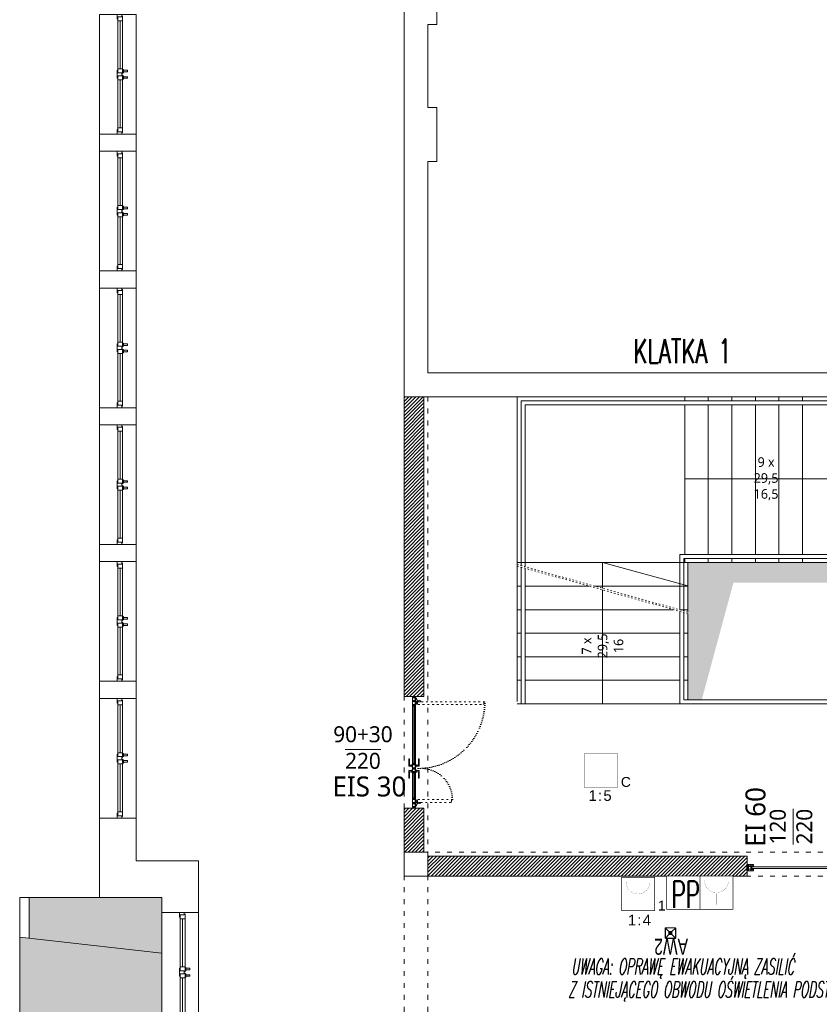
# Model space of a CAD drawing. Header units: millimetres. Extents: x 74561 to 128111, y -68197 to -28273.
# Tile 13 of 26: x 94681 to 96686, y -64758 to -62290. Entities that reach past the tile are written whole.
import ezdxf
from ezdxf.enums import TextEntityAlignment as Align

# ---------------------------------------------------------------- set-up
doc = ezdxf.new("R2010")
doc.units = ezdxf.units.MM
doc.set_wipeout_variables(frame=1)
doc.linetypes.add('ACAD_ISO03W100', pattern=[30, 12, -18])
doc.linetypes.add('ACAD_ISO07W100', pattern=[3, 0, -3])
doc.layers.get('0').update_dxf_attribs({"color": 251, "lineweight": 9})
for name, color, linetype, lineweight in [('A-stolarka.ART', 251, 'Continuous', 9), ('IE_LEGENDA', 7, 'Continuous', 13), ('IE_Oświetlenie awaryjne', 1, 'Continuous', 13), ('opis..KF', 251, 'Continuous', 9), ('SAP_elementy', 1, 'Continuous', 15), ('SchSec_adres_element', 1, 'Continuous', 15), ('SchSec_adres_grupy', 6, 'Continuous', 15), ('SchSec_adres_wejscia', 4, 'Continuous', 15), ('SchSec_centrala', 3, 'Continuous', 15), ('SchSec_opisy', 9, 'Continuous', 15), ('stolarka_arch', 251, 'Continuous', 9), ('wyp dach..KF', 251, 'Continuous', 9), ('wypełnienie 2', 251, 'Continuous', 9), ('ściana pro..KF', 251, 'Continuous', 9), ('ściany ist..KF', 251, 'Continuous', 9)]:
    doc.layers.add(name, color=color, linetype=linetype, lineweight=lineweight)
doc.styles.add('ARCH', font='segoeuil.ttf')
doc.styles.add('omega_simplex', font='simplex.shx')
doc.styles.add('Opisowy', font='arial.ttf')
doc.styles.add('SIMLPEX', font='simplex.shx')
doc.styles.add('SIMPLEX', font='simplex', dxfattribs={"width": 0.85})
doc.styles.get("Standard").update_dxf_attribs({"font": 'arial.ttf'})

# ---------------------------------------------------------------- blocks, each defined once
blk = doc.blocks.new('*U994')
at = {"layer": 'stolarka_arch', "lineweight": 0}
blk.add_lwpolyline([(0, 0), (150, 0), (150, -46), (0, -46)], close=True, dxfattribs=at)
at = {"layer": 'stolarka_arch'}
for points in [[(0, -22), (6, -22), (6, -23), (3, -23), (3, -28), (0, -28)], [(3, -23), (8, -23), (8, -29), (2, -29), (2, -28), (3, -28)], [(8, -26), (68, -26), (68, -23), (8, -23)], [(73, -23), (68, -23), (68, -29), (74, -29), (74, -28), (73, -28)], [(70, -22), (80, -22), (80, -23), (77, -23), (77, -28), (73, -28), (73, -23), (70, -23)], [(77, -23), (82, -23), (82, -29), (76, -29), (76, -28), (77, -28)], [(142, -26), (82, -26), (82, -23), (142, -23)], [(147, -23), (142, -23), (142, -29), (148, -29), (148, -28), (147, -28)], [(150, -22), (144, -22), (144, -23), (147, -23), (147, -28), (150, -28)], [(8, -26), (68, -26), (68, -29), (8, -29)], [(73, -30), (69, -30), (69, -29), (73, -29)], [(72, -35), (70, -35), (70, -30), (72, -30)], [(81, -30), (77, -30), (77, -29), (81, -29)], [(80, -35), (78, -35), (78, -30), (80, -30)], [(142, -26), (82, -26), (82, -29), (142, -29)]]:
    blk.add_lwpolyline(points, close=True, dxfattribs=at)
blk = doc.blocks.new('*U1075')
at = {"layer": 'stolarka_arch', "lineweight": 0}
blk.add_lwpolyline([(0, 0), (150, 0), (150, -46), (0, -46)], close=True, dxfattribs=at)
at = {"layer": 'stolarka_arch'}
for points in [[(0, -22), (6, -22), (6, -23), (3, -23), (3, -28), (0, -28)], [(3, -23), (8, -23), (8, -29), (2, -29), (2, -28), (3, -28)], [(8, -26), (68, -26), (68, -23), (8, -23)], [(73, -23), (68, -23), (68, -29), (74, -29), (74, -28), (73, -28)], [(70, -22), (80, -22), (80, -23), (77, -23), (77, -28), (73, -28), (73, -23), (70, -23)], [(77, -23), (82, -23), (82, -29), (76, -29), (76, -28), (77, -28)], [(142, -26), (82, -26), (82, -23), (142, -23)], [(147, -23), (142, -23), (142, -29), (148, -29), (148, -28), (147, -28)], [(150, -22), (144, -22), (144, -23), (147, -23), (147, -28), (150, -28)], [(8, -26), (68, -26), (68, -29), (8, -29)], [(73, -30), (69, -30), (69, -29), (73, -29)], [(72, -35), (70, -35), (70, -30), (72, -30)], [(81, -30), (77, -30), (77, -29), (81, -29)], [(80, -35), (78, -35), (78, -30), (80, -30)], [(142, -26), (82, -26), (82, -29), (142, -29)]]:
    blk.add_lwpolyline(points, close=True, dxfattribs=at)
blk = doc.blocks.new('*U1793')
at = {"layer": 'A-stolarka.ART'}
for p, q in [((0, 0), (0, 8)), ((120, 0), (120, 8))]:
    blk.add_line(p, q, dxfattribs=at)
for points in [[(1.7, 5.5), (1.7, 5.7), (4.8, 5.7), (4.8, 5.5), (5, 5.5), (5, 5.7), (5.5, 5.7), (5.5, 5.9), (5, 5.9), (5, 7.8), (5.5, 7.8), (5.5, 8), (1, 8), (1, 7.8), (1.5, 7.8), (1.5, 5.9), (1, 5.9), (1, 5.7), (1.5, 5.7), (1.5, 5.5)], [(1.7, 2.5), (1.7, 2.3), (4.8, 2.3), (4.8, 2.5), (5, 2.5), (5, 2.3), (5.5, 2.3), (5.5, 2.1), (5, 2.1), (5, 0.2), (5.5, 0.2), (5.5, 0), (1, 0), (1, 0.2), (1.5, 0.2), (1.5, 2.1), (1, 2.1), (1, 2.3), (1.5, 2.3), (1.5, 2.5)], [(1.9, 5.7), (1.9, 5.3), (1.7, 5.3), (1.7, 2.7), (1.9, 2.7), (1.9, 2.3), (1.7, 2.3), (1.7, 2.5), (1.5, 2.5), (1.5, 5.5), (1.7, 5.5), (1.7, 5.7)], [(1.7, 5.9), (4.8, 5.9), (4.8, 7.8), (1.7, 7.8)], [(1.7, 2.1), (4.8, 2.1), (4.8, 0.2), (1.7, 0.2)], [(4.6, 5.7), (4.6, 5.3), (4.8, 5.3), (4.8, 2.7), (4.6, 2.7), (4.6, 2.3), (4.8, 2.3), (4.8, 2.5), (5, 2.5), (5, 5.5), (4.8, 5.5), (4.8, 5.7)], [(5, 6.1), (5, 5.9), (7, 5.9), (7, 5.5), (8, 5.5), (8, 8), (5.5, 8), (5.5, 7.7), (5, 7.7), (5, 7.5), (5.7, 7.5), (5.7, 7.8), (7.8, 7.8), (7.8, 5.7), (7.2, 5.7), (7.2, 6.1)], [(5, 1.9), (5, 2.1), (7, 2.1), (7, 2.5), (8, 2.5), (8, 0), (5.5, 0), (5.5, 0.3), (5, 0.3), (5, 0.5), (5.7, 0.5), (5.7, 0.2), (7.8, 0.2), (7.8, 2.3), (7.2, 2.3), (7.2, 1.9)], [(6, 5), (114, 5), (114, 3), (6, 3)], [(115, 6.1), (115, 5.9), (113, 5.9), (113, 5.5), (112, 5.5), (112, 8), (114.5, 8), (114.5, 7.7), (115, 7.7), (115, 7.5), (114.3, 7.5), (114.3, 7.8), (112.2, 7.8), (112.2, 5.7), (112.8, 5.7), (112.8, 6.1)], [(115, 1.9), (115, 2.1), (113, 2.1), (113, 2.5), (112, 2.5), (112, 0), (114.5, 0), (114.5, 0.3), (115, 0.3), (115, 0.5), (114.3, 0.5), (114.3, 0.2), (112.2, 0.2), (112.2, 2.3), (112.8, 2.3), (112.8, 1.9)], [(118.3, 5.5), (118.3, 5.7), (115.2, 5.7), (115.2, 5.5), (115, 5.5), (115, 5.7), (114.5, 5.7), (114.5, 5.9), (115, 5.9), (115, 7.8), (114.5, 7.8), (114.5, 8), (119, 8), (119, 7.8), (118.5, 7.8), (118.5, 5.9), (119, 5.9), (119, 5.7), (118.5, 5.7), (118.5, 5.5)], [(118.3, 2.5), (118.3, 2.3), (115.2, 2.3), (115.2, 2.5), (115, 2.5), (115, 2.3), (114.5, 2.3), (114.5, 2.1), (115, 2.1), (115, 0.2), (114.5, 0.2), (114.5, 0), (119, 0), (119, 0.2), (118.5, 0.2), (118.5, 2.1), (119, 2.1), (119, 2.3), (118.5, 2.3), (118.5, 2.5)], [(115.4, 5.7), (115.4, 5.3), (115.2, 5.3), (115.2, 2.7), (115.4, 2.7), (115.4, 2.3), (115.2, 2.3), (115.2, 2.5), (115, 2.5), (115, 5.5), (115.2, 5.5), (115.2, 5.7)], [(118.3, 5.9), (115.2, 5.9), (115.2, 7.8), (118.3, 7.8)], [(118.3, 2.1), (115.2, 2.1), (115.2, 0.2), (118.3, 0.2)], [(118.1, 5.7), (118.1, 5.3), (118.3, 5.3), (118.3, 2.7), (118.1, 2.7), (118.1, 2.3), (118.3, 2.3), (118.3, 2.5), (118.5, 2.5), (118.5, 5.5), (118.3, 5.5), (118.3, 5.7)]]:
    blk.add_lwpolyline(points, close=True, dxfattribs=at)
blk = doc.blocks.new('*U1792')
at = {"layer": 'A-stolarka.ART'}
for p, q in [((0, -4.5), (0, 0)), ((175, -4.5), (175, 0)), ((106.1, -1.6), (14.1, -1.6)), ((160.9, -1.6), (119.9, -1.6))]:
    blk.add_line(p, q, dxfattribs=at)
at = {"layer": 'A-stolarka.ART', "lineweight": 0}
for p, q in [((105.1, -4.5), (15.1, -4.5)), ((15.3, 0), (104.8, 0)), ((159.9, -4.5), (120.9, -4.5)), ((121.2, 0), (159.7, 0))]:
    blk.add_line(p, q, dxfattribs=at)
at = {"layer": 'A-stolarka.ART', "color": 250, "linetype": 'ACAD_ISO03W100', "lineweight": 0, "ltscale": 0.25, "true_color": 0x323232}
for points in [[(12.5, 107.8), (11.7, 107.8), (11.7, 108.7), (11.5, 108.7), (11.5, 108.3), (8.2, 108.3), (8.2, 108.8), (8.5, 108.8), (8.5, 109), (8.2, 109), (8.2, 109.6), (8.5, 109.6), (8.5, 109.8), (8, 109.8), (8, 1.9), (8.5, 1.9), (8.5, 2.1), (8.2, 2.1), (8.2, 2.8), (8.5, 2.8), (8.5, 3), (8.2, 3), (8.2, 3.5), (11.5, 3.5), (11.5, 3.1), (11.7, 3.1), (11.7, 4), (12.5, 4)], [(167, 56.3), (167, 1.9), (166.5, 1.9), (166.5, 2.1), (166.8, 2.1), (166.8, 2.8), (166.5, 2.8), (166.5, 3), (166.8, 3), (166.8, 3.5), (163.5, 3.5), (163.5, 3.1), (163.3, 3.1), (163.3, 4), (162.5, 4), (162.5, 58.4), (163, 58.4), (163, 58.2), (162.7, 58.2), (162.7, 57.6), (163, 57.6), (163, 57.4), (162.7, 57.4), (162.7, 56.8), (166, 56.8), (166, 57.2), (166.2, 57.2), (166.2, 56.3)]]:
    blk.add_lwpolyline(points, close=True, dxfattribs=at)
at = {"layer": 'A-stolarka.ART'}
for points in [[(6.5, -0.8), (5.6, -0.8), (5.6, 0), (1, 0), (1, -0.2), (1.5, -0.2), (1.5, -2), (1, -2), (1, -2.6), (1.5, -2.6), (1.5, -4.3), (1, -4.3), (1, -4.5), (7.6, -4.5), (7.6, -4), (7.4, -4), (7.4, -4.3), (6.8, -4.3), (6.8, -4), (6.6, -4), (6.6, -4.3), (6.1, -4.3), (6.1, -1), (6.5, -1)], [(15.3, 0), (6, 0), (6, -0.5), (6.2, -0.5), (6.2, -0.2), (6.8, -0.2), (6.8, -0.5), (7.1, -0.5), (7.1, -0.2), (7.6, -0.2), (7.6, -3.5), (7.2, -3.5), (7.2, -3.7), (8.1, -3.7), (8.1, -4.5), (13.2, -4.5), (13.2, -4.3), (12.8, -4.3), (12.8, -2.6), (13.2, -2.6), (13.2, -2), (12.8, -2), (12.8, -0.2), (14.3, -0.2), (14.3, -0.5), (14.5, -0.5), (14.5, -0.2), (15.1, -0.2), (15.1, -0.5), (15.3, -0.5)], [(104.8, 0), (114.1, 0), (114.1, -0.5), (113.9, -0.5), (113.9, -0.2), (113.3, -0.2), (113.3, -0.5), (113.1, -0.5), (113.1, -0.2), (112.5, -0.2), (112.5, -3.5), (112.9, -3.5), (112.9, -3.7), (112, -3.7), (112, -4.5), (106.9, -4.5), (106.9, -4.3), (107.4, -4.3), (107.4, -2.6), (106.9, -2.6), (106.9, -2), (107.4, -2), (107.4, -0.2), (105.8, -0.2), (105.8, -0.5), (105.6, -0.5), (105.6, -0.2), (105, -0.2), (105, -0.5), (104.8, -0.5)], [(121.2, 0), (121.2, -0.5), (121, -0.5), (121, -0.2), (120.4, -0.2), (120.4, -0.5), (120.2, -0.5), (120.2, -0.2), (118.6, -0.2), (118.6, -2), (119.1, -2), (119.1, -2.6), (118.6, -2.6), (118.6, -4.3), (119.1, -4.3), (119.1, -4.5), (112.5, -4.5), (112.5, -4), (112.7, -4), (112.7, -4.3), (113.3, -4.3), (113.3, -4), (113.5, -4), (113.5, -4.3), (114.1, -4.3), (114.1, -1), (113.7, -1), (113.7, -0.8), (114.6, -0.8), (114.6, 0)], [(159.7, 0), (168.9, 0), (168.9, -0.5), (168.8, -0.5), (168.8, -0.2), (168.1, -0.2), (168.1, -0.5), (167.9, -0.5), (167.9, -0.2), (167.4, -0.2), (167.4, -3.5), (167.8, -3.5), (167.8, -3.7), (166.9, -3.7), (166.9, -4.5), (161.8, -4.5), (161.8, -4.3), (162.2, -4.3), (162.2, -2.6), (161.8, -2.6), (161.8, -2), (162.2, -2), (162.2, -0.2), (160.7, -0.2), (160.7, -0.5), (160.5, -0.5), (160.5, -0.2), (159.9, -0.2), (159.9, -0.5), (159.7, -0.5)], [(168.5, -0.8), (169.4, -0.8), (169.4, 0), (174, 0), (174, -0.2), (173.5, -0.2), (173.5, -2), (174, -2), (174, -2.6), (173.5, -2.6), (173.5, -4.3), (174, -4.3), (174, -4.5), (167.4, -4.5), (167.4, -4), (167.6, -4), (167.6, -4.3), (168.1, -4.3), (168.1, -4), (168.4, -4), (168.4, -4.3), (168.9, -4.3), (168.9, -1), (168.5, -1)], [(5.9, -1), (5.4, -1), (5.4, -0.2), (1.7, -0.2), (1.7, -2.2), (1.2, -2.2), (1.2, -2.4), (1.7, -2.4), (1.7, -4.3), (5.9, -4.3)], [(12.6, -0.2), (7.8, -0.2), (7.8, -3.5), (8.3, -3.5), (8.3, -4.3), (12.6, -4.3), (12.6, -2.4), (13.1, -2.4), (13.1, -2.2), (12.6, -2.2)], [(13, -4.3), (13.2, -4.3), (13.2, -4.5), (15.1, -4.5), (15.1, -2.6), (13, -2.6), (13, -2.8), (14.9, -2.8), (14.9, -4.3), (13.4, -4.3), (13.4, -4.1), (13, -4.1)], [(106.1, -0.8), (14.1, -0.8), (14.1, -2.3), (106.1, -2.3)], [(107.1, -4.3), (106.9, -4.3), (106.9, -4.5), (105.1, -4.5), (105.1, -2.6), (107.1, -2.6), (107.1, -2.8), (105.3, -2.8), (105.3, -4.3), (106.7, -4.3), (106.7, -4.1), (107.1, -4.1)], [(107.6, -0.2), (112.3, -0.2), (112.3, -3.5), (111.8, -3.5), (111.8, -4.3), (107.6, -4.3), (107.6, -2.4), (107.1, -2.4), (107.1, -2.2), (107.6, -2.2)], [(114.3, -1), (114.8, -1), (114.8, -0.2), (118.4, -0.2), (118.4, -2.2), (118.9, -2.2), (118.9, -2.4), (118.4, -2.4), (118.4, -4.3), (114.3, -4.3)], [(118.9, -4.3), (119.1, -4.3), (119.1, -4.5), (120.9, -4.5), (120.9, -2.6), (118.9, -2.6), (118.9, -2.8), (120.8, -2.8), (120.8, -4.3), (119.3, -4.3), (119.3, -4.1), (118.9, -4.1)], [(160.9, -0.8), (119.9, -0.8), (119.9, -2.3), (160.9, -2.3)], [(162, -4.3), (161.8, -4.3), (161.8, -4.5), (159.9, -4.5), (159.9, -2.6), (162, -2.6), (162, -2.8), (160.1, -2.8), (160.1, -4.3), (161.6, -4.3), (161.6, -4.1), (162, -4.1)], [(162.4, -0.2), (167.2, -0.2), (167.2, -3.5), (166.7, -3.5), (166.7, -4.3), (162.4, -4.3), (162.4, -2.4), (161.9, -2.4), (161.9, -2.2), (162.4, -2.2)], [(169.1, -1), (169.6, -1), (169.6, -0.2), (173.3, -0.2), (173.3, -2.2), (173.8, -2.2), (173.8, -2.4), (173.3, -2.4), (173.3, -4.3), (169.1, -4.3)]]:
    blk.add_lwpolyline(points, close=True, dxfattribs=at)
at = {"layer": 'A-stolarka.ART', "lineweight": 0}
for points in [[(5.9, 0.5), (5.1, 0.5, 0.43839), (4.8, 0.3), (4.8, 0), (2.3, 0), (2.3, 0.9, -0.320305), (3, 1.9), (4.6, 2.5)], [(7.5, 2.5), (11.2, 1.8, -0.364335), (12, 0.8), (12, 0), (8.5, 0), (8.5, 0.4, 0.43839), (8.3, 0.6), (6.2, 0.5)], [(167.5, 2.5), (163.8, 1.8, 0.364335), (163, 0.8), (163, 0), (166.5, 0), (166.5, 0.4, -0.43839), (166.7, 0.6), (168.8, 0.5)], [(169.1, 0.5), (169.9, 0.5, -0.43839), (170.2, 0.3), (170.2, 0), (172.7, 0), (172.7, 0.9, 0.320305), (172, 1.9), (170.4, 2.5)]]:
    blk.add_lwpolyline(points, format="xyb", dxfattribs=at)
at = {"layer": 'A-stolarka.ART', "color": 250, "linetype": 'ACAD_ISO03W100', "lineweight": 0, "ltscale": 0.25, "true_color": 0x323232}
for points in [[(5.5, 3.4), (6.2, 7.1, -0.364335), (7.2, 7.9), (8, 7.9), (8, 4.4), (7.6, 4.4, 0.43839), (7.4, 4.2), (7.5, 2.1)], [(169.5, 3.4), (168.8, 7.1, 0.364335), (167.8, 7.9), (167, 7.9), (167, 4.4), (167.4, 4.4, -0.43839), (167.6, 4.2), (167.5, 2.1)]]:
    blk.add_lwpolyline(points, format="xyb", dxfattribs=at)
at = {"layer": 'A-stolarka.ART', "lineweight": 0}
for points in [[(110, 1), (110, 6), (98, 6), (98, 5), (108, 5), (108, 1)], [(111, 1), (107, 1), (107, 0), (111, 0)], [(115.6, 1), (119.6, 1), (119.6, 0), (115.6, 0)], [(116.6, 1), (116.6, 6), (128.6, 6), (128.6, 5), (118.6, 5), (118.6, 1)], [(110, -5.5), (110, -10.5), (98, -10.5), (98, -9.5), (108, -9.5), (108, -5.5)], [(111, -5.5), (107, -5.5), (107, -4.5), (111, -4.5)], [(115.6, -5.5), (119.6, -5.5), (119.6, -4.5), (115.6, -4.5)], [(116.6, -5.5), (116.6, -10.5), (128.6, -10.5), (128.6, -9.5), (118.6, -9.5), (118.6, -5.5)]]:
    blk.add_lwpolyline(points, close=True, dxfattribs=at)
for centre in [(6, 1.9), (168.9, 1.9)]:
    blk.add_circle(centre, 1.5, dxfattribs=at)
at = {"layer": 'A-stolarka.ART', "color": 250, "linetype": 'ACAD_ISO07W100', "lineweight": 0, "true_color": 0x323232}
for centre, radius, start, end in [((8, 4.5), 105.3, 0, 90), ((162.5, 9.2), 49.2, 90, 180)]:
    blk.add_arc(centre, radius, start, end, dxfattribs=at)
blk = doc.blocks.new('*U1899')
at = {"const_width": 1}
blk.add_lwpolyline([(-25, -25), (-25, 25), (25, 25), (25, -25)], close=True, dxfattribs=at)
at = {"const_width": 0.2}
blk.add_lwpolyline([(-8, 18), (-15.5, 4.5, 0.572988), (-12.9, 0), (-3, 0, -0.572988), (-0.4, -4.5), (-8, -18)], format="xyb", dxfattribs=at)
blk.add_lwpolyline([(8, -8), (8, 18), (8, 11), (4.4, 11), (11.6, 11)], dxfattribs=at)
blk.add_lwpolyline([(3, -13), (3, -13, -0.414214), (8, -8), (8, -8, -0.414214), (13, -13), (13, -13, -0.414214), (8, -18), (8, -18, -0.414214)], format="xyb", close=True, dxfattribs=at)
at = {"layer": 'SchSec_adres_element', "insert": (-1.4, -37.9), "char_height": 16, "width": 17.797, "attachment_point": 5}
blk.add_mtext('\\pxqc;:', dxfattribs=at)
at = {"layer": 'SchSec_adres_element', "transparency": 33554687, "flags": 8}
blk.add_attdef('PETLA', text='', height=16, dxfattribs=at).set_placement((-6.4, -37.9), align=Align.MIDDLE_RIGHT)
blk.add_attdef('ELEM', text='', height=16, dxfattribs=at).set_placement((3.6, -37.9), align=Align.MIDDLE_LEFT)
at = {"layer": 'SchSec_adres_grupy', "flags": 8}
blk.add_attdef('ADRES', text='', height=16, dxfattribs=at).set_placement((0, 29), align=Align.CENTER)
at = {"layer": 'SchSec_centrala', "flags": 8}
blk.add_attdef('CSP', text='', height=16, dxfattribs=at).set_placement((-0.7, -90.7), align=Align.CENTER)
blk.add_wipeout([(-25, -25), (-25, 25), (25, 25), (25, -25)])
at = {"insert": (30, -25), "char_height": 15, "width": 19.244, "attachment_point": 7}
blk.add_mtext('\\pxql;C', dxfattribs=at)
at = {"layer": 'SchSec_opisy', "flags": 8}
for tag, p in [('OP_1', (-29, 17)), ('OP_2', (-29, 0)), ('OP_3', (-29, -17))]:
    blk.add_attdef(tag, text='', height=16, dxfattribs=at).set_placement(p, align=Align.MIDDLE_RIGHT)
blk = doc.blocks.new('*U1900')
at = {"layer": 'SchSec_adres_element', "insert": (2, -39.4), "char_height": 16, "width": 17.797, "attachment_point": 5}
blk.add_mtext('\\pxqc;:', dxfattribs=at)
at = {"layer": 'SchSec_adres_element', "transparency": 33554687, "flags": 8}
blk.add_attdef('PETLA', text='', height=16, dxfattribs=at).set_placement((-3, -39.4), align=Align.MIDDLE_RIGHT)
at = {"layer": 'SchSec_centrala', "flags": 8}
blk.add_attdef('CSP', text='', height=16, dxfattribs=at).set_placement((-0.7, -90.7), align=Align.CENTER)
blk.add_wipeout([(-25, -25), (-25, 25), (25, 25), (25, -25)])
at = {"const_width": 1}
blk.add_lwpolyline([(-25, -25), (-25, 25), (25, 25), (25, -25)], close=True, dxfattribs=at)
at = {"const_width": 0.2}
blk.add_lwpolyline([(-18, 18), (-18, 18, 0.414214), (0, 0), (0, 0), (0, -18), (0, 0), (0, 0, 0.414214), (18, 18), (18, 18)], format="xyb", dxfattribs=at)
at = {"insert": (30, -25), "char_height": 15, "width": 19.244, "attachment_point": 7}
blk.add_mtext('\\pxql;1', dxfattribs=at)
at = {"layer": 'SchSec_adres_element', "transparency": 33554687, "flags": 8}
blk.add_attdef('ELEM', text='', height=16, dxfattribs=at).set_placement((7, -39.4), align=Align.MIDDLE_LEFT)
at = {"layer": 'SchSec_adres_grupy', "flags": 8}
blk.add_attdef('ADRES', text='', height=16, dxfattribs=at).set_placement((0, 29), align=Align.CENTER)
at = {"layer": 'SchSec_adres_wejscia', "flags": 8}
blk.add_attdef('WEJ_1', text='', height=16, dxfattribs=at).set_placement((0, 29), align=Align.CENTER)
at = {"layer": 'SchSec_opisy', "flags": 8}
for tag, p in [('OP_1', (-29, 17)), ('OP_2', (-29, 0)), ('OP_3', (-29, -17))]:
    blk.add_attdef(tag, text='', height=16, dxfattribs=at).set_placement(p, align=Align.MIDDLE_RIGHT)
blk = doc.blocks.new('przycisk')
blk.add_wipeout([(-12.39, -1.62), (-15.64, 23.17), (9.15, 26.41), (12.39, 1.62)]).dxf.layer = 'SAP_elementy'
at = {"layer": 'SAP_elementy', "const_width": 0.5}
blk.add_lwpolyline([(-12.39, -1.62), (-15.64, 23.17), (9.15, 26.41), (12.39, 1.62)], close=True, dxfattribs=at)
at = {"layer": 'SAP_elementy', "const_width": 0.1}
blk.add_lwpolyline([(-11.71, 20.15), (-11.71, 20.15, 0.414214), (-1.62, 12.39), (-1.62, 12.39), (-0.45, 3.47), (-1.62, 12.39), (-1.62, 12.39, 0.414214), (6.13, 22.49), (6.13, 22.49)], format="xyb", dxfattribs=at)
blk = doc.blocks.new('PRZYCISK P')
at = {"color": 0}
blk.add_wipeout([(-12.5, 0), (-12.5, 25), (12.5, 25), (12.5, 0)], dxfattribs=at)
at = {"color": 0, "const_width": 0.5}
blk.add_lwpolyline([(-12.5, 0), (-12.5, 25), (12.5, 25), (12.5, 0)], close=True, dxfattribs=at)
at = {"color": 0, "style": 'SIMPLEX', "width": 0.6}
blk.add_text('PP', height=20, dxfattribs=at).set_placement((-8.98, 1.07))
blk = doc.blocks.new('Oprawa AW2')
at = {"layer": 'IE_Oświetlenie awaryjne'}
h = blk.add_hatch(color=0, dxfattribs=at)
h.dxf.hatch_style = 1
h.paths.add_polyline_path([(1, 6.6, 1), (-1, 6.6, 1)])
h = blk.add_hatch(color=0, dxfattribs=at)
h.dxf.hatch_style = 1
h.paths.add_polyline_path([(1.4, 8), (1.3, 8), (1.3, 7.8), (1.4, 7.8)])
h = blk.add_hatch(color=0, dxfattribs=at)
h.dxf.hatch_style = 1
h.paths.add_polyline_path([(1.4, 7.8), (1.3, 7.8), (1.3, 7.6), (1.4, 7.6)])
at = {"layer": 'IE_Oświetlenie awaryjne', "color": 0}
for points in [[(-6.1, 13.2), (6.1, 13.2, -0.414214), (6.6, 12.7), (6.6, 0.5, -0.414214), (6.1, 0), (-6.1, 0, -0.414214), (-6.6, 0.5), (-6.6, 12.7, -0.414214)], [(-6.1, 12.9), (6.1, 12.9, -0.414214), (6.3, 12.7), (6.3, 0.5, -0.414214), (6.1, 0.2), (-6.1, 0.2, -0.414214), (-6.4, 0.5), (-6.4, 12.7, -0.414214)]]:
    blk.add_lwpolyline(points, format="xyb", close=True, dxfattribs=at)
for points in [[(-6.3, 12.9), (-1.8, 8.4)], [(1.8, 8.4), (6.3, 12.9)], [(-1.8, 4.8), (-6.3, 0.3)], [(1.3, 7.8), (1.4, 7.8)], [(1.8, 4.8), (6.3, 0.3)]]:
    blk.add_lwpolyline(points, dxfattribs=at)
for points in [[(-1.8, 4.8), (-1.8, 8.4), (1.8, 8.4), (1.8, 4.8)], [(-1.6, 5), (-1.6, 8.1), (1.5, 8.1), (1.5, 5)], [(1.3, 8), (1.3, 7.6), (1.4, 7.6), (1.4, 8)]]:
    blk.add_lwpolyline(points, close=True, dxfattribs=at)
blk.add_circle((0, 6.6), 1, dxfattribs=at)
at = {"layer": 'IE_Oświetlenie awaryjne', "color": 0, "insert": (-22.1, 33.8), "char_height": 20, "width": 20.191, "attachment_point": 1, "style": 'Opisowy'}
blk.add_mtext('{\\W0.7;AW2}', dxfattribs=at)

msp = doc.modelspace()

# ---------------------------------------------------------------- hatches: boundary and pattern name
at = {"layer": 'wyp dach..KF', "lineweight": 5, "true_color": 0xc8c8c8, "transparency": 33554559}
h = msp.add_hatch(color=9, dxfattribs=at)
h.dxf.hatch_style = 1
h.paths.add_polyline_path([(96832.8, -63650.9), (96356.8, -63650.9), (96356.8, -63995), (96391.4, -63995), (96470.9, -63701), (96844.8, -63701), (96844.8, -63650.9)])
h = msp.add_hatch(color=9, dxfattribs=at)
h.dxf.hatch_style = 1
h.paths.add_polyline_path([(95037.7, -64629.9), (94681.1, -64589.9), (94681.1, -64968), (95037.7, -64967)])
h.paths.add_polyline_path([(95037.7, -64491), (94705.1, -64491), (94705.1, -64592.6), (95037.7, -64629.9)])
at = {"layer": 'wypełnienie 2', "linetype": 'ByBlock', "transparency": 33554595}
h = msp.add_hatch(dxfattribs=at)
h.set_pattern_fill('ANSI31', color=256, scale=2)
h.set_pattern_definition([(45, (-94705.059, 65444.994), (-4.49012806, 4.49012806), [])])
h.paths.add_polyline_path([(95644.8, -63235), (95694.8, -63235), (95694.8, -63987), (95644.8, -63987)])
h.paths.add_polyline_path([(95644.8, -64267), (95694.8, -64267), (95694.8, -64377), (95644.8, -64377)])
h = msp.add_hatch(dxfattribs=at)
h.set_pattern_fill('ANSI31', color=256, scale=2)
h.set_pattern_definition([(45, (-67610.3725, 65444.994), (-4.49012806, 4.49012806), [])])
h.paths.add_polyline_path([(96505, -64437), (95704.8, -64437), (95704.8, -64387), (96505, -64387)])

# ---------------------------------------------------------------- linework, layer by layer
at = {"linetype": 'ACAD_ISO03W100'}
for p, q in [((95644.8, -63235), (95644.8, -65479)), ((95704.8, -63235), (95704.8, -65479)), ((97264.8, -64377), (95704.8, -64377)), ((97264.8, -64437), (95704.8, -64437))]:
    msp.add_line(p, q, dxfattribs=at)
at = {"linetype": 'ACAD_ISO03W100', "ltscale": 0.3}
for p, q in [((95940.6, -63659), (95928.8, -63655.7)), ((95940.6, -63663), (95928.8, -63659.7)), ((96356.8, -63775), (95940.6, -63659)), ((96356.8, -63779), (95940.6, -63663))]:
    msp.add_line(p, q, dxfattribs=at)
for p, q in [((96854.8, -63995), (96346.8, -63995)), ((96864.8, -64005), (96346.8, -64005))]:
    msp.add_line(p, q)
for points in [[(95928.8, -63999), (95928.8, -63235), (97264.8, -63235), (97264.8, -63999)], [(95938.8, -63658.5), (95938.8, -63245), (97254.8, -63245), (97254.8, -64005)], [(95948.8, -63661.3), (95948.8, -63255), (97244.8, -63255), (97244.8, -64005)], [(96336.8, -63769.4), (96336.8, -63631), (96864.8, -63631), (96864.8, -64005)], [(96346.8, -63772.2), (96346.8, -63641), (96854.8, -63641), (96854.8, -63995)], [(95938.8, -64005), (95938.8, -63662.5)], [(95948.8, -64005), (95948.8, -63665.3)], [(96356.8, -63775), (96356.8, -63651), (96844.8, -63651), (96844.8, -63995)], [(95928.8, -63710), (95938.8, -63710)], [(95948.8, -63710), (96109.2, -63710)], [(96142.8, -64005), (96142.8, -63719.3)], [(95928.8, -63769), (95938.8, -63769)], [(95948.8, -63769), (96320.9, -63769)], [(96335.2, -63769), (96356.8, -63769)], [(96336.8, -64005), (96336.8, -63773.4)], [(96346.8, -63995), (96346.8, -63776.2)], [(96356.8, -63995), (96356.8, -63779)], [(95928.8, -63828), (95938.8, -63828)], [(95948.8, -63828), (96336.8, -63828)], [(96346.8, -63828), (96356.8, -63828)], [(95928.8, -63887), (95938.8, -63887)], [(95948.8, -63887), (96336.8, -63887)], [(96346.8, -63887), (96356.8, -63887)], [(95928.8, -63946), (95938.8, -63946)], [(95948.8, -63946), (96336.8, -63946)], [(96346.8, -63946), (96356.8, -63946)], [(95928.8, -64005), (96356.8, -64005)]]:
    msp.add_lwpolyline(points)
at = {"color": 252, "true_color": 0x919191}
for points in [[(96348.8, -63245), (96348.8, -63235)], [(96407.8, -63245), (96407.8, -63235)], [(96466.8, -63245), (96466.8, -63235)], [(96525.8, -63245), (96525.8, -63235)], [(96584.8, -63245), (96584.8, -63235)], [(96643.8, -63245), (96643.8, -63235)], [(96348.8, -63631), (96348.8, -63255)], [(96407.8, -63631), (96407.8, -63255)], [(96466.8, -63631), (96466.8, -63255)], [(96525.8, -63631), (96525.8, -63255)], [(96584.8, -63631), (96584.8, -63255)], [(96643.8, -63631), (96643.8, -63255)], [(96348.8, -63441), (96820.8, -63441), (96767.4, -63631)], [(96348.8, -63651), (96348.8, -63641)], [(96407.8, -63651), (96407.8, -63641)], [(96466.8, -63651), (96466.8, -63641)], [(96525.8, -63651), (96525.8, -63641)], [(96584.8, -63651), (96584.8, -63641)], [(96643.8, -63651), (96643.8, -63641)], [(95928.8, -63651), (96356.8, -63651)], [(96142.8, -63715.3), (96142.8, -63651), (96356.8, -63709)], [(96123.6, -63710), (96356.8, -63710)]]:
    msp.add_lwpolyline(points, dxfattribs=at)
at = {"layer": 'A-stolarka.ART'}
msp.add_lwpolyline([(95673.3, -64264.9), (95666.2, -64264.9), (95666.2, -64267), (95673.3, -64267)], close=True, dxfattribs=at)
at = {"layer": 'ściana pro..KF', "lineweight": 9}
for p, q in [((94705.1, -64491), (94705.1, -64592.6)), ((94681.1, -64589.9), (95037.7, -64629.9))]:
    msp.add_line(p, q, dxfattribs=at)
at = {"layer": 'ściana pro..KF', "linetype": 'ByBlock'}
msp.add_lwpolyline([(95644.8, -63235), (95644.8, -63987), (95694.8, -63987), (95694.8, -63235), (95644.8, -63235)], dxfattribs=at)
for points in [[(95694.8, -64377), (95644.8, -64377), (95644.8, -64267), (95694.8, -64267)], [(96505, -64437), (95704.8, -64437), (95704.8, -64387), (96505, -64387)]]:
    msp.add_lwpolyline(points, close=True, dxfattribs=at)
at = {"layer": 'ściana pro..KF', "lineweight": 9}
msp.add_lwpolyline([(94881.1, -64491), (94681.1, -64491), (94681.1, -65445), (95037.6, -65445)], dxfattribs=at)
at = {"layer": 'ściany ist..KF', "linetype": 'ByBlock'}
for points in [[(95704.8, -61932), (95644.8, -61932), (95644.8, -63235), (96952.9, -63235), (96952.9, -63143), (96933.1, -63143), (96933.1, -63038.8), (96841.1, -63038.8), (96841.1, -63175), (95704.8, -63175), (95704.8, -62645.5), (95726.8, -62645.5), (95726.8, -62509.5), (95704.8, -62509.5), (95704.8, -62301.5), (95726.8, -62301.5), (95726.8, -61995.5), (95704.8, -61995.5), (95704.8, -61932), (95644.8, -61932)], [(95037.7, -64528.2), (95037.7, -64491), (94881.1, -64491), (94881.1, -64291.5), (94973.1, -64291.5), (94973.1, -64399), (95129.7, -64399), (95129.7, -64528.2), (95037.7, -64528.2)]]:
    msp.add_lwpolyline(points, dxfattribs=at)
for points in [[(94881.1, -62619.7), (94973.1, -62619.7), (94973.1, -62576.7), (94881.1, -62576.7)], [(94881.1, -62962.6), (94973.1, -62962.6), (94973.1, -62919.7), (94881.1, -62919.7)], [(94881.1, -63305.6), (94973.1, -63305.6), (94973.1, -63262.6), (94881.1, -63262.6)], [(94881.1, -63648.5), (94973.1, -63648.5), (94973.1, -63605.6), (94881.1, -63605.6)], [(94881.1, -63991.5), (94973.1, -63991.5), (94973.1, -63948.5), (94881.1, -63948.5)], [(95644.8, -64437), (95704.8, -64437), (95704.8, -64377), (95644.8, -64377)]]:
    msp.add_lwpolyline(points, close=True, dxfattribs=at)

# ---------------------------------------------------------------- block references
at = {"layer": 'A-stolarka.ART'}
for name, p, xscale, yscale, zscale, rotation in [('*U1792', (95673.3, -63987), 1.587762, 1.587762, 1.587762, 270), ('*U1793', (96744.8, -64408), 2, 2, 2, 180)]:
    msp.add_blockref(name, p, dxfattribs=dict(at, xscale=xscale, yscale=yscale, zscale=zscale, rotation=rotation))
at = {"layer": 'SAP_elementy'}
ref = msp.add_blockref('*U1899', (96138.8, -64172.2), dxfattribs=dict(at, xscale=1.66, yscale=1.66, zscale=1.66))
ref.add_attrib('PETLA', '1', dxfattribs={"layer": 'SchSec_adres_element', "transparency": 33554687, "height": 26.6, "flags": 8}).set_placement((96128.2, -64235.1), align=Align.MIDDLE_RIGHT)
ref.add_attrib('ELEM', '5', dxfattribs={"layer": 'SchSec_adres_element', "transparency": 33554687, "height": 26.6, "flags": 8}).set_placement((96144.8, -64235.1), align=Align.MIDDLE_LEFT)
at = {"layer": 'stolarka_arch', "color": 5, "yscale": 2, "zscale": 2}
for name, p, xscale, rotation in [('*U994', (94881.1, -62576.7), 2, 90.00001084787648), ('*U994', (94881.1, -62919.7), 2, 90.00001084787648), ('*U994', (94881.1, -63262.6), 2, 90.00001084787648), ('*U994', (94881.1, -63605.6), 2, 90.00001084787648), ('*U994', (94881.1, -63948.5), 2, 90.00001084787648), ('*U994', (94881.1, -64291.5), 2, 90.00001084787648), ('*U1075', (95037.7, -64528.2), -2, 89.99999457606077)]:
    msp.add_blockref(name, p, dxfattribs=dict(at, xscale=xscale, rotation=rotation))

# ---------------------------------------------------------------- texts
at = {"insert": (95650.8, -64237.9), "char_height": 50, "width": 432.839, "attachment_point": 9, "style": 'ARCH'}
msp.add_mtext('\\A1; EIS 30', dxfattribs=at)
at = {"insert": (96551.7, -64380.5), "char_height": 50, "width": 432.839, "attachment_point": 7, "rotation": 90, "style": 'ARCH'}
msp.add_mtext('\\A1; EI 60', dxfattribs=at)
at = {"layer": 'IE_LEGENDA', "style": 'omega_simplex', "width": 0.65}
msp.add_text('KLATKA 1', height=60, dxfattribs=at).set_placement((96220, -63150.6))
at = {"layer": 'IE_LEGENDA', "style": 'SIMLPEX', "oblique": 10, "width": 0.53}
for s, p in [('UWAGA: OPRAWĘ EWAKUACYJNĄ ZASILIĆ', (96064.3, -64683.8)), ('Z ISTNIEJĄCEGO OBWODU OŚWIETLENIA PODSTAWOWEGO', (96056.4, -64741.2))]:
    msp.add_text(s, height=40, dxfattribs=at).set_placement(p)
at = {"layer": 'opis..KF', "insert": (96552.7, -63441), "char_height": 24, "attachment_point": 5, "style": 'ARCH'}
msp.add_mtext_dynamic_manual_height_columns('9 x 29,5 16,5', width=64.144, gutter_width=70, heights=[0], dxfattribs=at)
at = {"layer": 'opis..KF', "insert": (96142.8, -63859.9), "char_height": 24, "attachment_point": 5, "rotation": 90, "style": 'ARCH'}
msp.add_mtext_dynamic_manual_height_columns('7 x 29,5 16', width=69.842, gutter_width=70, heights=[0], dxfattribs=at)
at = {"layer": 'stolarka_arch', "insert": (95541.8, -64114.9), "char_height": 40, "width": 797.834, "attachment_point": 5, "style": 'ARCH'}
msp.add_mtext('\\A1;90+30\\P{\\O220}', dxfattribs=at)
at = {"layer": 'stolarka_arch', "insert": (96615.5, -64313), "char_height": 40, "width": 797.834, "attachment_point": 5, "rotation": 90, "style": 'ARCH'}
msp.add_mtext('\\A1;120\\P{\\O220}', dxfattribs=at)

# ---------------------------------------------------------------- next in the draw order: block references
at = {"layer": 'SAP_elementy', "color": 2, "xscale": 3.32, "yscale": 3.32, "zscale": 3.32, "rotation": 352.5}
msp.add_blockref('przycisk', (96428.2, -64520), dxfattribs=at)
at = {"layer": 'SAP_elementy', "color": 3}
ref = msp.add_blockref('*U1900', (96231.7, -64481.8), dxfattribs=dict(at, xscale=1.66, yscale=1.66, zscale=1.66))
ref.add_attrib('PETLA', '1', dxfattribs={"layer": 'SchSec_adres_element', "transparency": 33554687, "height": 26.6}).set_placement((96226.8, -64547.2), align=Align.MIDDLE_RIGHT)
ref.add_attrib('ELEM', '4', dxfattribs={"layer": 'SchSec_adres_element', "transparency": 33554687, "height": 26.6}).set_placement((96243.4, -64547.2), align=Align.MIDDLE_LEFT)

# ---------------------------------------------------------------- next in the draw order: block references
at = {"layer": 'IE_Oświetlenie awaryjne', "xscale": 2, "yscale": 2, "zscale": 2, "rotation": 180}
msp.add_blockref('Oprawa AW2', (96312.8, -64566.6), dxfattribs=at)
at = {"layer": 'SAP_elementy', "xscale": 3.32, "yscale": 3.32, "zscale": 3.32}
msp.add_blockref('PRZYCISK P', (96345.2, -64519.9), dxfattribs=at)

doc.saveas('drawing.dxf')
